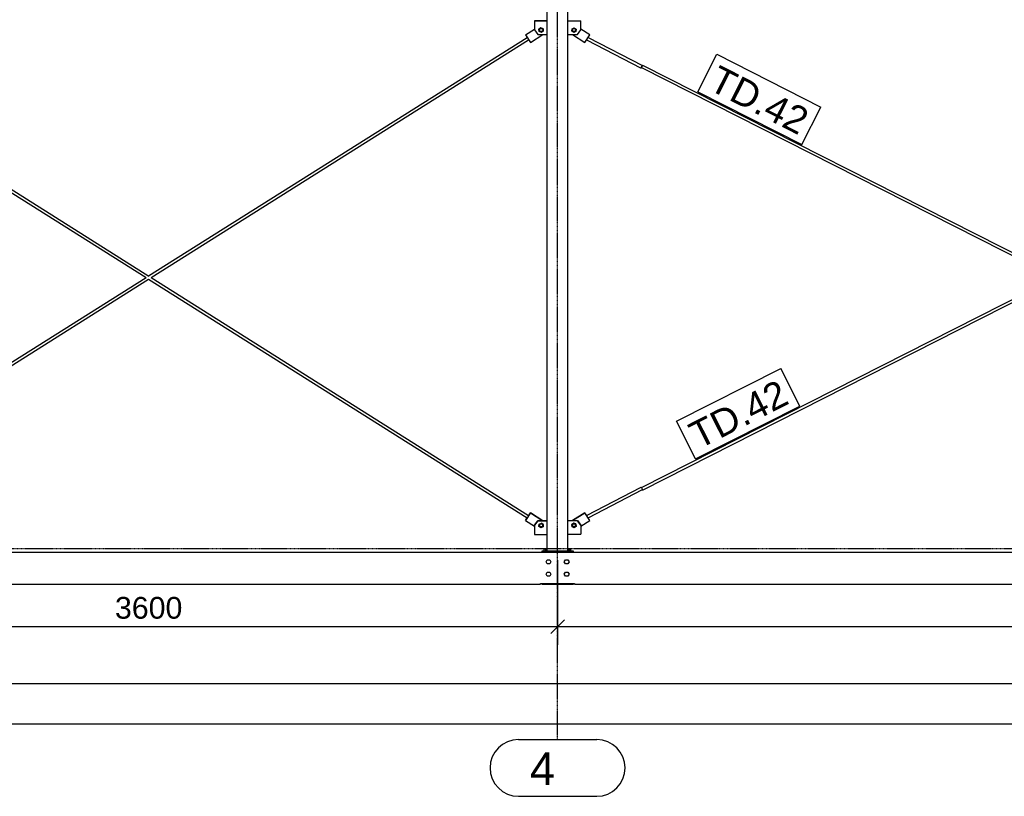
# Model space of a CAD drawing. Header units: millimetres. Extents: x -288865 to 11255, y 102926 to 380857.
# Tile 91 of 142: x -154191 to -149858, y 266223 to 269639. Entities that reach past the tile are written whole.
import ezdxf

# ---------------------------------------------------------------- set-up
doc = ezdxf.new("R2010")
doc.units = ezdxf.units.MM
doc.header["$MEASUREMENT"] = 0
doc.set_wipeout_variables(frame=1)
doc.linetypes.add('DXK_LINE_DOT3', pattern=[5.9187, 2.979, -0.9799, 0.9799, -0.9799])
for name, color, linetype in [('TS_INNE_OBIEKTY', 7, 'Continuous'), ('TS_LINIE_WIDOCZNE', 7, 'Continuous'), ('TS_OPISY', 7, 'Continuous'), ('TS_OPISY_LINIE', 7, 'Continuous'), ('TS_OPISY_RAMKA', 7, 'Continuous'), ('TS_WYMIARY', 7, 'Continuous'), ('TS_WYMIARY_TEKST', 7, 'Continuous')]:
    doc.layers.add(name, color=color, linetype=linetype)
doc.styles.add('ARIAL', font='arial.ttf')

# ---------------------------------------------------------------- blocks, each defined once
blk = doc.blocks.new('Part-65880428-1688 - 1330')
at = {"layer": 'TS_LINIE_WIDOCZNE', "color": 1, "linetype": 'Continuous'}
for p, q in [((45775.4, 52351.8), (45829.9, 52317.2)), ((45851.4, 52351.1), (45812.3, 52375.9)), ((45851.4, 52351), (45812.3, 52375.8)), ((45829.9, 52317.2), (45851.4, 52351)), ((45851.4, 52351), (45851.4, 52351.1))]:
    blk.add_line(p, q, dxfattribs=at)
blk = doc.blocks.new('Part-65880428-1417 - 1330')
at = {"layer": 'TS_LINIE_WIDOCZNE', "color": 1, "linetype": 'Continuous'}
for p, q in [((45755.5, 50213.5), (45797.3, 50213.5)), ((45797.3, 50213.3), (45755.5, 50213.3)), ((45775.4, 50193), (45775.7, 50195.2)), ((45775.4, 50193.1), (45775.7, 50191)), ((45775.7, 50190.8), (45775.4, 50193)), ((45775.7, 50195.2), (45776.7, 50197.1)), ((45775.7, 50191), (45776.7, 50189)), ((45776.7, 50188.9), (45775.7, 50190.8)), ((45776.7, 50197.1), (45778.2, 50198.7)), ((45776.7, 50189), (45778.2, 50187.5)), ((45778.2, 50187.3), (45776.7, 50188.9)), ((45778.2, 50198.7), (45780.2, 50199.7)), ((45778.2, 50187.5), (45780.2, 50186.5)), ((45780.2, 50186.3), (45778.2, 50187.3)), ((45780.2, 50199.7), (45782.4, 50200)), ((45780.2, 50186.5), (45782.4, 50186.2)), ((45782.4, 50186), (45780.2, 50186.3)), ((45782.4, 50200), (45784.5, 50199.7)), ((45782.4, 50186.2), (45784.5, 50186.5)), ((45784.5, 50186.3), (45782.4, 50186)), ((45782.4, 50186), (45782.4, 50186.2)), ((45784.5, 50199.7), (45786.5, 50198.7)), ((45784.5, 50186.5), (45786.5, 50187.5)), ((45786.5, 50187.3), (45784.5, 50186.3)), ((45786.5, 50198.7), (45788, 50197.1)), ((45786.5, 50187.5), (45788, 50189)), ((45788, 50188.9), (45786.5, 50187.3)), ((45788, 50197.1), (45789, 50195.2)), ((45788, 50189), (45789, 50191)), ((45789, 50190.8), (45788, 50188.9)), ((45789, 50195.2), (45789.4, 50193)), ((45789, 50191), (45789.3, 50193.1)), ((45789.4, 50193), (45789, 50190.8)), ((45797.3, 50213.5), (45812.3, 50193.5)), ((45797.3, 50213.3), (45797.3, 50213.5)), ((45812.3, 50193.3), (45797.3, 50213.3)), ((45812.3, 50193.5), (45812.3, 50193.3)), ((45812.3, 50193.3), (45812.3, 50153.3)), ((45755.5, 50153.3), (45812.3, 50153.3))]:
    blk.add_line(p, q, dxfattribs=at)
blk = doc.blocks.new('Part-65880428-1418 - 1330')
at = {"layer": 'TS_LINIE_WIDOCZNE', "color": 1, "linetype": 'Continuous'}
for p, q in [((45664.5, 52412), (45607.7, 52412)), ((45607.7, 52412), (45607.7, 52411.8)), ((45607.7, 52411.8), (45607.7, 52371.8)), ((45607.7, 52411.8), (45664.5, 52411.8)), ((45607.7, 52371.8), (45622.7, 52351.8)), ((45622.7, 52351.8), (45664.5, 52351.8)), ((45630.7, 52371.9), (45631, 52374)), ((45631, 52369.7), (45630.7, 52371.9)), ((45631, 52374), (45632, 52376)), ((45632, 52367.7), (45631, 52369.7)), ((45632, 52376), (45633.5, 52377.5)), ((45633.5, 52366.2), (45632, 52367.7)), ((45633.5, 52377.5), (45635.5, 52378.5)), ((45635.5, 52365.2), (45633.5, 52366.2)), ((45635.5, 52378.5), (45637.6, 52378.9)), ((45637.7, 52364.8), (45635.5, 52365.2)), ((45637.6, 52378.9), (45639.8, 52378.5)), ((45639.8, 52365.2), (45637.7, 52364.8)), ((45637.7, 52364.8), (45637.7, 52365)), ((45639.8, 52378.5), (45641.8, 52377.5)), ((45641.8, 52366.2), (45639.8, 52365.2)), ((45641.8, 52377.5), (45643.3, 52376)), ((45643.3, 52367.7), (45641.8, 52366.2)), ((45643.3, 52376), (45644.3, 52374)), ((45644.3, 52369.7), (45643.3, 52367.7)), ((45644.3, 52374), (45644.7, 52371.9)), ((45644.7, 52371.9), (45644.3, 52369.7))]:
    blk.add_line(p, q, dxfattribs=at)
blk = doc.blocks.new('Part-65880428-1419 - 1330')
at = {"layer": 'TS_LINIE_WIDOCZNE', "color": 1, "linetype": 'Continuous'}
for p, q in [((45607.7, 50193.3), (45622.7, 50213.3)), ((45622.7, 50213.2), (45607.7, 50193.2)), ((45607.7, 50193.3), (45607.7, 50153.2)), ((45622.7, 50213.3), (45664.5, 50213.3)), ((45622.7, 50213.2), (45622.7, 50213.3)), ((45664.5, 50213.2), (45622.7, 50213.2)), ((45630.6, 50193), (45631, 50195.2)), ((45631, 50190.8), (45630.6, 50193)), ((45630.7, 50193.1), (45631, 50191)), ((45631, 50195.2), (45632, 50197.1)), ((45631, 50191), (45632, 50189)), ((45632, 50188.9), (45631, 50190.8)), ((45632, 50197.1), (45633.5, 50198.7)), ((45632, 50189), (45633.5, 50187.5)), ((45633.5, 50187.3), (45632, 50188.9)), ((45633.5, 50198.7), (45635.5, 50199.7)), ((45633.5, 50187.5), (45635.5, 50186.5)), ((45635.5, 50186.3), (45633.5, 50187.3)), ((45635.5, 50199.7), (45637.6, 50200)), ((45635.5, 50186.5), (45637.6, 50186.2)), ((45637.6, 50186), (45635.5, 50186.3)), ((45637.6, 50200), (45639.8, 50199.7)), ((45637.6, 50186.2), (45639.8, 50186.5)), ((45639.8, 50186.3), (45637.6, 50186)), ((45637.6, 50186), (45637.6, 50186.2)), ((45639.8, 50199.7), (45641.8, 50198.7)), ((45639.8, 50186.5), (45641.8, 50187.5)), ((45641.8, 50187.3), (45639.8, 50186.3)), ((45641.8, 50198.7), (45643.3, 50197.1)), ((45641.8, 50187.5), (45643.3, 50189)), ((45643.3, 50188.9), (45641.8, 50187.3)), ((45643.3, 50197.1), (45644.3, 50195.2)), ((45643.3, 50189), (45644.3, 50191)), ((45644.3, 50190.8), (45643.3, 50188.9)), ((45644.3, 50195.2), (45644.6, 50193)), ((45644.3, 50191), (45644.6, 50193.1)), ((45644.6, 50193), (45644.3, 50190.8)), ((45607.7, 50153.2), (45664.5, 50153.2))]:
    blk.add_line(p, q, dxfattribs=at)
blk = doc.blocks.new('Part-65880428-1565 - 1330')
at = {"layer": 'TS_LINIE_WIDOCZNE', "color": 1, "linetype": 'Continuous'}
for p, q in [((46078.7, 52206.7), (46079.5, 52208.3)), ((46079.4, 52208.2), (46078.7, 52206.7)), ((46078.7, 52206.7), (47901.9, 51282.6)), ((46081.3, 52212), (46079.4, 52208.2)), ((46079.5, 52208.3), (46081.5, 52212.1)), ((46081.5, 52212.1), (46083.4, 52215.9)), ((46082.9, 52215.2), (46083.3, 52215.8)), ((46084.1, 52217.4), (46083.3, 52215.8)), ((46083.4, 52215.9), (46084.1, 52217.4)), ((46084.1, 52217.4), (47915, 51289.4)), ((47914.9, 51276), (49986, 50226.2)), ((47928.2, 51282.7), (49992.5, 50236.4))]:
    blk.add_line(p, q, dxfattribs=at)
blk = doc.blocks.new('Part-65880428-1420 - 1330')
at = {"layer": 'TS_LINIE_WIDOCZNE', "color": 1, "linetype": 'Continuous'}
for p, q in [((45755.5, 52412), (45812.3, 52412)), ((45755.5, 52411.8), (45812.3, 52411.8)), ((45812.3, 52371.8), (45812.3, 52412)), ((45755.5, 52351.8), (45797.3, 52351.8)), ((45775.3, 52371.9), (45775.7, 52374)), ((45775.7, 52369.7), (45775.3, 52371.9)), ((45775.7, 52374), (45776.7, 52376)), ((45776.7, 52367.7), (45775.7, 52369.7)), ((45776.7, 52376), (45778.2, 52377.5)), ((45778.2, 52366.2), (45776.7, 52367.7)), ((45778.2, 52377.5), (45780.2, 52378.5)), ((45780.2, 52365.2), (45778.2, 52366.2)), ((45780.2, 52378.5), (45782.4, 52378.9)), ((45782.3, 52364.8), (45780.2, 52365.2)), ((45784.5, 52365.2), (45782.3, 52364.8)), ((45782.3, 52364.8), (45782.3, 52365)), ((45782.4, 52378.9), (45784.5, 52378.5)), ((45784.5, 52378.5), (45786.5, 52377.5)), ((45786.5, 52366.2), (45784.5, 52365.2)), ((45786.5, 52377.5), (45788, 52376)), ((45788, 52367.7), (45786.5, 52366.2)), ((45788, 52376), (45789, 52374)), ((45789, 52369.7), (45788, 52367.7)), ((45789, 52374), (45789.3, 52371.9)), ((45789.3, 52371.9), (45789, 52369.7)), ((45797.3, 52351.8), (45812.3, 52371.8))]:
    blk.add_line(p, q, dxfattribs=at)
blk = doc.blocks.new('Part-65880428-1547 - 1330')
at = {"layer": 'TS_LINIE_WIDOCZNE', "color": 1, "linetype": 'Continuous'}
for p, q in [((45640, 49937.5), (45640, 49933.5)), ((45640, 49933.5), (45780, 49933.5)), ((45780, 49933.5), (45780, 49937.5))]:
    blk.add_line(p, q, dxfattribs=at)
blk = doc.blocks.new('Part-65880428-1567 - 1330')
at = {"layer": 'TS_LINIE_WIDOCZNE', "color": 1, "linetype": 'Continuous'}
for p, q in [((43909.9, 51289.8), (45576.1, 52339.1)), ((43921.2, 51282.7), (45582.6, 52329)), ((42466, 50380.4), (43898.7, 51282.7)), ((42472.4, 50370.3), (43909.9, 51275.6)), ((42466.9, 50379), (42466, 50380.4)), ((42469.1, 50375.4), (42466.9, 50379)), ((42471.4, 50371.8), (42469.1, 50375.4)), ((42471.5, 50371.7), (42471.4, 50371.8)), ((42472.4, 50370.3), (42471.5, 50371.6))]:
    blk.add_line(p, q, dxfattribs=at)
blk = doc.blocks.new('Part-65880428-1465 - 1330')
at = {"layer": 'TS_LINIE_WIDOCZNE', "color": 1, "linetype": 'Continuous'}
for p, q in [((45837.4, 50236.6), (46077.8, 50360.9)), ((46077.8, 50360.9), (46078.7, 50359.4)), ((46078.7, 50359.4), (46080.6, 50355.6)), ((46080.6, 50355.6), (46081.1, 50354.5)), ((45843.9, 50226.4), (46083.2, 50350.2))]:
    blk.add_line(p, q, dxfattribs=at)
blk = doc.blocks.new('Part-65880428-1466 - 1330')
at = {"layer": 'TS_LINIE_WIDOCZNE', "color": 1, "linetype": 'Continuous'}
for p, q in [((45837.5, 52329), (46077.4, 52204.5)), ((45843.9, 52339.2), (46083, 52215.2)), ((46078.2, 52206.1), (46077.4, 52204.5)), ((46080.2, 52209.9), (46078.2, 52206.1)), ((46078.3, 52206.1), (46080.2, 52209.9)), ((46080.2, 52209.9), (46082.2, 52213.6)), ((46082.1, 52213.6), (46080.2, 52209.9)), ((46083, 52215.2), (46082.1, 52213.6))]:
    blk.add_line(p, q, dxfattribs=at)
blk = doc.blocks.new('Part-65880428-1479 - 1330')
at = {"layer": 'TS_LINIE_WIDOCZNE', "color": 1, "linetype": 'Continuous'}
for p, q in [((45780, 50078.5), (45640, 50078.5)), ((45640, 50078.5), (45640, 50073.5)), ((45780, 50073.5), (45780, 50078.5))]:
    blk.add_line(p, q, dxfattribs=at)
blk = doc.blocks.new('Part-65880428-1486 - 1330')
at = {"layer": 'TS_LINIE_WIDOCZNE', "color": 1, "linetype": 'Continuous'}
for p, q in [((45664.5, 55004.9), (45664.5, 56090.8)), ((45755.5, 54973.5), (45755.5, 56090.8)), ((45664.5, 54973.5), (45664.5, 54993.3)), ((45664.5, 54802.6), (45664.5, 54803.3)), ((45664.5, 52588.9), (45664.5, 54791)), ((45755.5, 50078.5), (45755.5, 54803.3)), ((45664.5, 50078.5), (45664.5, 52577.3))]:
    blk.add_line(p, q, dxfattribs=at)
blk = doc.blocks.new('Part-65880428-1837 - 1330')
at = {"layer": 'TS_LINIE_WIDOCZNE', "color": 1, "linetype": 'Continuous'}
for p, q in [((50205, 50073.5), (42115, 50073.5)), ((42185, 49933.5), (45635, 49933.5)), ((45635, 49933.5), (45635, 49937.5)), ((45635, 49937.5), (45785, 49937.5)), ((45785, 49937.5), (45785, 49933.5)), ((45785, 49933.5), (50065, 49933.5))]:
    blk.add_line(p, q, dxfattribs=at)
blk = doc.blocks.new('Part-65880428-1564 - 1330')
at = {"layer": 'TS_LINIE_WIDOCZNE', "color": 1, "linetype": 'Continuous'}
for p, q in [((47914.9, 51289.4), (49986.1, 52339.2)), ((47928.1, 51282.6), (49992.6, 52329)), ((46078.9, 50358.9), (47901.7, 51282.7)), ((46084.3, 50348.2), (47914.9, 51276)), ((46081.5, 50353.6), (46081, 50354.5)), ((46083.4, 50349.8), (46081.5, 50353.6)), ((46084.3, 50348.2), (46083.4, 50349.8))]:
    blk.add_line(p, q, dxfattribs=at)
blk = doc.blocks.new('Part-65880428-1566 - 1330')
at = {"layer": 'TS_LINIE_WIDOCZNE', "color": 1, "linetype": 'Continuous'}
for p, q in [((42465.8, 52185.1), (42466.8, 52186.7)), ((42466, 52185.4), (42465.8, 52185.1)), ((42465.8, 52185.1), (43899.2, 51282.3)), ((42466.8, 52186.7), (42469.1, 52190.3)), ((42469.1, 52190.3), (42471.3, 52193.8)), ((42471.3, 52193.8), (42472.2, 52195.3)), ((42472.2, 52195.3), (42472.1, 52195.2)), ((42472.2, 52195.3), (43910.3, 51289.5)), ((43909.5, 51275.9), (45576.1, 50226.2)), ((43920.9, 51282.8), (45582.5, 50236.3))]:
    blk.add_line(p, q, dxfattribs=at)
blk = doc.blocks.new('GridLine-65880428-2363 - 1330')
at = {"layer": 'TS_INNE_OBIEKTY', "color": 4, "linetype": 'DXK_LINE_DOT3'}
blk.add_line((33695.7, 50090.2), (51415.1, 50090.2), dxfattribs=at)
blk = doc.blocks.new('Part-65880428-1685 - 1330')
at = {"layer": 'TS_LINIE_WIDOCZNE', "color": 1, "linetype": 'Continuous'}
for p, q in [((45775, 50213.5), (45829.9, 50248.4)), ((45829.9, 50248.3), (45775.2, 50213.5)), ((45838.2, 50235.4), (45829.9, 50248.4)), ((45829.9, 50248.4), (45829.9, 50248.3)), ((45851.4, 50214.5), (45829.9, 50248.3)), ((45851.4, 50214.6), (45843.2, 50227.5)), ((45812.3, 50189.7), (45851.4, 50214.5)), ((45851.4, 50214.6), (45851.4, 50214.5))]:
    blk.add_line(p, q, dxfattribs=at)
blk = doc.blocks.new('Part-65880428-1686 - 1330')
at = {"layer": 'TS_LINIE_WIDOCZNE', "color": 1, "linetype": 'Continuous'}
for p, q in [((45568.6, 52351.1), (45607.7, 52375.9)), ((45568.6, 52351), (45607.7, 52375.8)), ((45568.6, 52351.1), (45568.6, 52351)), ((45568.6, 52351), (45590.1, 52317.2)), ((45590.1, 52317.2), (45644.6, 52351.8))]:
    blk.add_line(p, q, dxfattribs=at)
blk = doc.blocks.new('Part-65880428-1687 - 1330')
at = {"layer": 'TS_LINIE_WIDOCZNE', "color": 1, "linetype": 'Continuous'}
for p, q in [((45590.1, 50248.1), (45568.6, 50214.4)), ((45568.6, 50214.5), (45577.8, 50228.9)), ((45580.6, 50233.4), (45590.1, 50248.2)), ((45590.1, 50248.1), (45590.1, 50248.2)), ((45590.1, 50248.2), (45645, 50213.3)), ((45644.8, 50213.3), (45590.1, 50248.1)), ((45568.6, 50214.4), (45568.6, 50214.5)), ((45568.6, 50214.4), (45607.7, 50189.5))]:
    blk.add_line(p, q, dxfattribs=at)
blk = doc.blocks.new('Bolt-65880428-1939 - 1330')
at = {"layer": 'TS_INNE_OBIEKTY', "color": 1, "linetype": 'Continuous'}
for p, q in [((45781.1, 50202.8), (45772.8, 50196.6)), ((45772.8, 50196.4), (45781.1, 50202.7)), ((45772.8, 50196.6), (45772.8, 50196.4)), ((45774, 50186.1), (45772.8, 50196.4)), ((45783.6, 50182), (45774, 50186.1)), ((45790.7, 50198.8), (45781.1, 50202.8)), ((45781.1, 50202.8), (45781.1, 50202.7)), ((45781.1, 50202.7), (45790.7, 50198.6)), ((45791.9, 50188.3), (45783.6, 50182)), ((45791.9, 50188.4), (45790.7, 50198.8)), ((45790.7, 50198.8), (45790.7, 50198.6)), ((45790.7, 50198.6), (45791.9, 50188.3))]:
    blk.add_line(p, q, dxfattribs=at)
blk = doc.blocks.new('Bolt-65880428-1940 - 1330')
at = {"layer": 'TS_INNE_OBIEKTY', "color": 1, "linetype": 'Continuous'}
for p, q in [((45636.4, 52381.4), (45628.1, 52375.1)), ((45628.1, 52375), (45636.4, 52381.2)), ((45628.1, 52375.1), (45628.1, 52375)), ((45629.3, 52364.7), (45628.1, 52375)), ((45638.9, 52360.6), (45629.3, 52364.7)), ((45646, 52377.3), (45636.4, 52381.4)), ((45636.4, 52381.4), (45636.4, 52381.2)), ((45636.4, 52381.2), (45646, 52377.1)), ((45647.2, 52366.8), (45638.9, 52360.6)), ((45647.2, 52367), (45646, 52377.3)), ((45646, 52377.3), (45646, 52377.1)), ((45646, 52377.1), (45647.2, 52366.8))]:
    blk.add_line(p, q, dxfattribs=at)
blk = doc.blocks.new('Bolt-65880428-1941 - 1330')
at = {"layer": 'TS_INNE_OBIEKTY', "color": 1, "linetype": 'Continuous'}
for p, q in [((45628.1, 50188.3), (45629.3, 50198.6)), ((45628.1, 50188.1), (45629.3, 50198.4)), ((45636.4, 50181.9), (45628.1, 50188.1)), ((45629.3, 50198.6), (45638.9, 50202.7)), ((45629.3, 50198.4), (45638.9, 50202.5)), ((45629.3, 50198.4), (45629.3, 50198.6)), ((45646, 50186), (45636.4, 50181.9)), ((45647.2, 50196.4), (45638.9, 50202.7)), ((45638.9, 50202.7), (45638.9, 50202.5)), ((45638.9, 50202.5), (45647.2, 50196.3)), ((45647.2, 50196.3), (45646, 50186)), ((45647.2, 50196.3), (45647.2, 50196.4))]:
    blk.add_line(p, q, dxfattribs=at)
blk = doc.blocks.new('Bolt-65880428-1943 - 1330')
at = {"layer": 'TS_INNE_OBIEKTY', "color": 1, "linetype": 'Continuous'}
for p, q in [((45772.8, 52367), (45774, 52377.3)), ((45772.8, 52366.8), (45774, 52377.1)), ((45781.1, 52360.6), (45772.8, 52366.8)), ((45774, 52377.3), (45783.6, 52381.4)), ((45774, 52377.1), (45783.6, 52381.2)), ((45774, 52377.3), (45774, 52377.1)), ((45790.7, 52364.7), (45781.1, 52360.6)), ((45783.6, 52381.4), (45791.9, 52375.1)), ((45783.6, 52381.2), (45783.6, 52381.4)), ((45783.6, 52381.2), (45791.9, 52375)), ((45791.9, 52375), (45790.7, 52364.7)), ((45791.9, 52375), (45791.9, 52375.1))]:
    blk.add_line(p, q, dxfattribs=at)
blk = doc.blocks.new('Bolt-65880428-1993 - 1330')
at = {"layer": 'TS_INNE_OBIEKTY', "color": 1, "linetype": 'Continuous'}
for p, q in [((45659.6, 50032.5), (45664.8, 50041.5)), ((45664.8, 50023.5), (45659.6, 50032.5)), ((45664.8, 50041.5), (45675.2, 50041.5)), ((45675.2, 50023.5), (45664.8, 50023.5)), ((45675.2, 50041.5), (45680.4, 50032.5)), ((45680.4, 50032.5), (45675.2, 50023.5)), ((45739.6, 50032.5), (45744.8, 50041.5)), ((45744.8, 50023.5), (45739.6, 50032.5)), ((45744.8, 50041.5), (45755.2, 50041.5)), ((45755.2, 50023.5), (45744.8, 50023.5)), ((45755.2, 50041.5), (45760.4, 50032.5)), ((45760.4, 50032.5), (45755.2, 50023.5)), ((45659.6, 49977.5), (45664.8, 49986.5)), ((45664.8, 49968.5), (45659.6, 49977.5)), ((45664.8, 49986.5), (45675.2, 49986.5)), ((45675.2, 49968.5), (45664.8, 49968.5)), ((45675.2, 49986.5), (45680.4, 49977.5)), ((45680.4, 49977.5), (45675.2, 49968.5)), ((45739.6, 49977.5), (45744.8, 49986.5)), ((45744.8, 49968.5), (45739.6, 49977.5)), ((45744.8, 49986.5), (45755.2, 49986.5)), ((45755.2, 49968.5), (45744.8, 49968.5)), ((45755.2, 49986.5), (45760.4, 49977.5)), ((45760.4, 49977.5), (45755.2, 49968.5))]:
    blk.add_line(p, q, dxfattribs=at)
blk = doc.blocks.new('GridLine-65880428-2357 - 1330')
at = {"layer": 'TS_INNE_OBIEKTY', "color": 4, "linetype": 'DXK_LINE_DOT3'}
blk.add_line((45710, 49250.8), (45710, 62316), dxfattribs=at)
at = {"layer": 'TS_INNE_OBIEKTY', "color": 4, "linetype": 'Continuous'}
for p, q in [((45537.8, 49250.8), (45882.2, 49250.8)), ((45537.8, 49000.8), (45882.2, 49000.8))]:
    blk.add_line(p, q, dxfattribs=at)
for centre, start, end in [((45537.8, 49125.8), 90, 270), ((45882.2, 49125.8), 270, 90)]:
    blk.add_arc(centre, 125, start, end, dxfattribs=at)
at = {"layer": 'TS_INNE_OBIEKTY', "color": 2, "linetype": 'Continuous', "style": 'ARIAL'}
blk.add_text('4', height=143.3, dxfattribs=at).set_placement((45587.8, 49050.8))
blk = doc.blocks.new('Bolt-65880428-2143 - 1330')
at = {"layer": 'TS_INNE_OBIEKTY', "color": 1, "linetype": 'Continuous'}
for p, q in [((45651.1, 50078.5), (45651.1, 50089.1)), ((45651.1, 50089.1), (45664.5, 50089.1)), ((45658.1, 50078.5), (45658.1, 50089.1)), ((45768.9, 50089.1), (45755.5, 50089.1)), ((45761.9, 50078.5), (45761.9, 50089.1)), ((45768.9, 50078.5), (45768.9, 50089.1))]:
    blk.add_line(p, q, dxfattribs=at)
blk = doc.blocks.new('Part-65880428-3630 - 1330')
at = {"layer": 'TS_LINIE_WIDOCZNE', "color": 1, "linetype": 'Continuous'}
for p, q in [((45660, 50078.5), (45660, 50091.5)), ((45660, 50091.5), (45664.5, 50091.5)), ((45755.5, 50091.5), (45760, 50091.5)), ((45760, 50078.5), (45760, 50091.5))]:
    blk.add_line(p, q, dxfattribs=at)
blk = doc.blocks.new('Bolt-65880428-4043 - 1330')
at = {"layer": 'TS_INNE_OBIEKTY', "color": 1, "linetype": 'Continuous'}
for p, q in [((45651.1, 50078.5), (45651.1, 50089.1)), ((45651.1, 50089.1), (45664.5, 50089.1)), ((45658.1, 50078.5), (45658.1, 50089.1)), ((45768.9, 50089.1), (45755.5, 50089.1)), ((45761.9, 50078.5), (45761.9, 50089.1)), ((45768.9, 50078.5), (45768.9, 50089.1))]:
    blk.add_line(p, q, dxfattribs=at)
blk = doc.blocks.new('StraightDimension-65880428-5786 - 1330')
at = {"layer": 'TS_WYMIARY', "color": 174, "linetype": 'Continuous'}
for p, q in [((42110, 50040.2), (42110, 49667.2)), ((45710, 50040.2), (45710, 49667.2)), ((42140, 49777.2), (42080, 49717.2)), ((45680, 49717.2), (45740, 49777.2)), ((42110, 49747.2), (45710, 49747.2))]:
    blk.add_line(p, q, dxfattribs=at)
at = {"color": 0}
blk.add_wipeout([(44078.2, 49762.2), (44078.2, 49902.2), (43741.8, 49902.2), (43741.8, 49762.2)], dxfattribs=at).dxf.layer = 'TS_WYMIARY'
at = {"layer": 'TS_WYMIARY_TEKST', "color": 96, "style": 'ARIAL'}
blk.add_text('3600', height=95.51, dxfattribs=at).set_placement((43761.8, 49782.2))
blk = doc.blocks.new('StraightDimension-65880428-5719 - 1330')
at = {"layer": 'TS_WYMIARY', "color": 174, "linetype": 'Continuous'}
blk.add_line((34700, 49319.1), (50210, 49319.1), dxfattribs=at)
blk = doc.blocks.new('StraightDimension-65880428-2387 - 1330')
at = {"layer": 'TS_WYMIARY', "color": 174, "linetype": 'Continuous'}
blk.add_line((34770, 49497.2), (50140, 49497.2), dxfattribs=at)
blk = doc.blocks.new('StraightDimension-65880428-5785 - 1330')
at = {"layer": 'TS_WYMIARY', "color": 174, "linetype": 'Continuous'}
for p, q in [((45710, 50040.2), (45710, 49667.2)), ((45740, 49777.2), (45680, 49717.2)), ((45710, 49747.2), (50140, 49747.2))]:
    blk.add_line(p, q, dxfattribs=at)
blk = doc.blocks.new('Mark-65880428-5440 - 1330')
blk.add_wipeout([(46735.4, 50730.8), (46678.9, 50842.3), (46274.1, 50637.2), (46330.6, 50525.7)]).dxf.layer = 'TS_OPISY_LINIE'
blk.add_wipeout([(46735.4, 50730.8), (46678.9, 50842.3), (46274.1, 50637.2), (46330.6, 50525.7)]).dxf.layer = 'TS_OPISY_LINIE'
at = {"layer": 'TS_OPISY_RAMKA', "linetype": 'Continuous'}
for p, q in [((46233.8, 50650.4), (46692.1, 50882.6)), ((46775.7, 50717.6), (46692.1, 50882.6)), ((46317.5, 50485.4), (46775.7, 50717.6)), ((46317.5, 50485.4), (46233.8, 50650.4))]:
    blk.add_line(p, q, dxfattribs=at)
at = {"layer": 'TS_OPISY', "style": 'ARIAL'}
blk.add_text('TD.42', height=119.38, rotation=26.8775, dxfattribs=at).set_placement((46330.6, 50525.7))
blk = doc.blocks.new('Mark-65880428-5441 - 1330')
blk.add_wipeout([(46772.2, 51907.9), (46828.8, 52019.4), (46424, 52224.5), (46367.5, 52113)]).dxf.layer = 'TS_OPISY_LINIE'
blk.add_wipeout([(46772.2, 51907.9), (46828.8, 52019.4), (46424, 52224.5), (46367.5, 52113)]).dxf.layer = 'TS_OPISY_LINIE'
at = {"layer": 'TS_OPISY_RAMKA', "linetype": 'Continuous'}
for p, q in [((46327.2, 52099.8), (46410.8, 52264.8)), ((46410.8, 52264.8), (46869.1, 52032.6)), ((46327.2, 52099.8), (46785.4, 51867.5)), ((46785.4, 51867.5), (46869.1, 52032.6))]:
    blk.add_line(p, q, dxfattribs=at)
at = {"layer": 'TS_OPISY', "style": 'ARIAL'}
blk.add_text('TD.42', height=119.38, rotation=-26.8775, dxfattribs=at).set_placement((46367.5, 52113))

msp = doc.modelspace()

# ---------------------------------------------------------------- block references
for name in ['GridLine-65880428-2357 - 1330', 'Part-65880428-1486 - 1330', 'Part-65880428-1418 - 1330', 'Part-65880428-1420 - 1330', 'Part-65880428-1686 - 1330', 'Bolt-65880428-1940 - 1330', 'Bolt-65880428-1943 - 1330', 'Part-65880428-1688 - 1330', 'Part-65880428-1567 - 1330', 'Part-65880428-1466 - 1330', 'Part-65880428-1564 - 1330', 'Part-65880428-1566 - 1330', 'Part-65880428-1565 - 1330', 'Part-65880428-1465 - 1330', 'Part-65880428-1687 - 1330', 'Part-65880428-1685 - 1330', 'GridLine-65880428-2363 - 1330', 'Part-65880428-1419 - 1330', 'Bolt-65880428-1941 - 1330', 'Part-65880428-1417 - 1330', 'Bolt-65880428-1939 - 1330', 'Part-65880428-1837 - 1330', 'Part-65880428-1479 - 1330', 'Bolt-65880428-2143 - 1330', 'Bolt-65880428-4043 - 1330', 'Part-65880428-3630 - 1330', 'Bolt-65880428-1993 - 1330', 'Part-65880428-1547 - 1330']:
    msp.add_blockref(name, (-197533.7, 217222.2))

# ---------------------------------------------------------------- next in the draw order: block references
for name in ['Mark-65880428-5441 - 1330', 'Mark-65880428-5440 - 1330', 'StraightDimension-65880428-5786 - 1330']:
    msp.add_blockref(name, (-197533.7, 217222.2))

# ---------------------------------------------------------------- next in the draw order: block references
msp.add_blockref('StraightDimension-65880428-5719 - 1330', (-197533.7, 217222.2))

# ---------------------------------------------------------------- next in the draw order: block references
msp.add_blockref('StraightDimension-65880428-2387 - 1330', (-197533.7, 217222.2))

# ---------------------------------------------------------------- next in the draw order: block references
msp.add_blockref('StraightDimension-65880428-5785 - 1330', (-197533.7, 217222.2))

doc.saveas('drawing.dxf')
